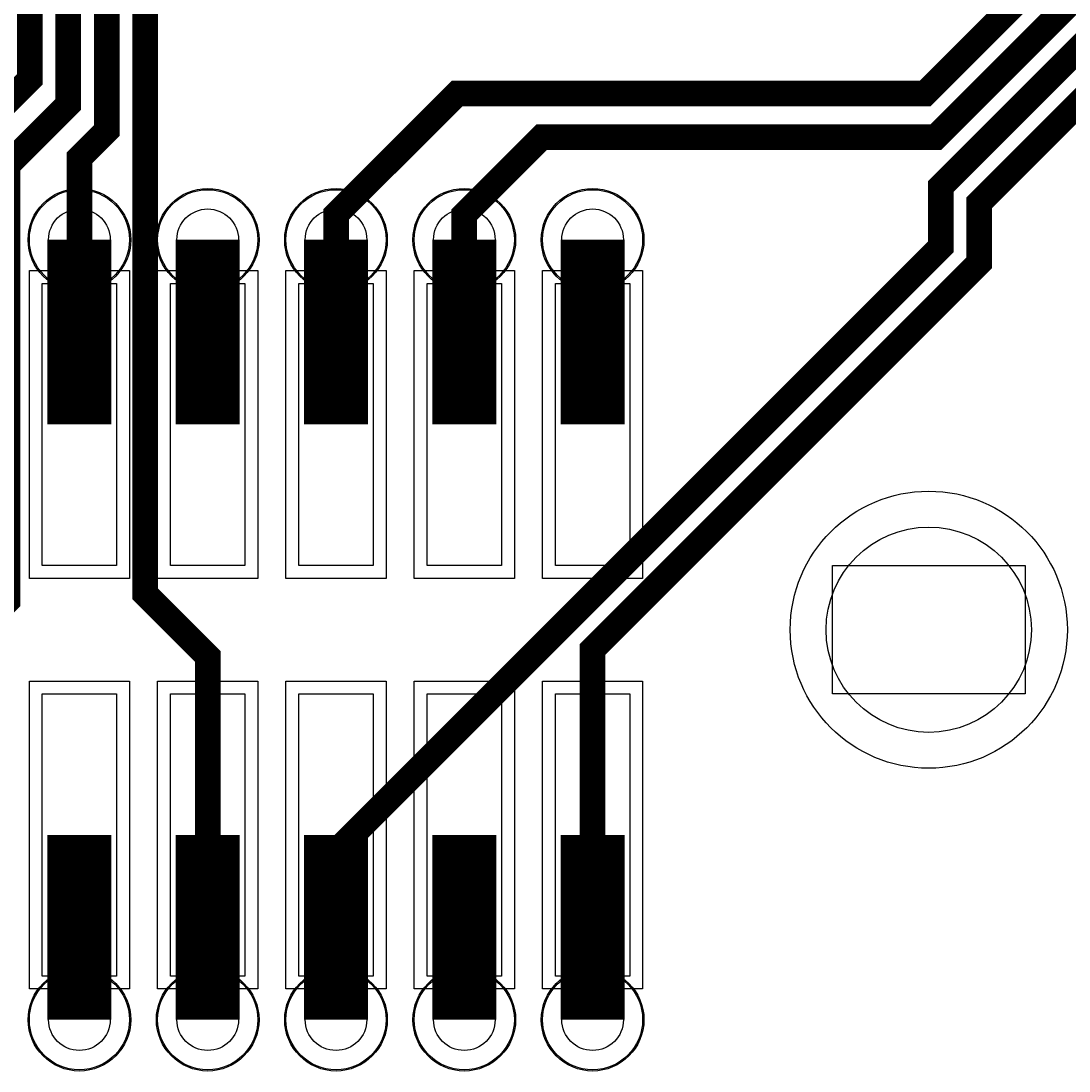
# Model space of a CAD drawing. Extents: x 0 to 3292, y 0 to 2151.
# Tile 37 of 50: x 2169 to 2577, y 15 to 424. Entities that reach past the tile are written whole.
import ezdxf

# ---------------------------------------------------------------- set-up
doc = ezdxf.new("R2010")
doc.units = 0
doc.layers.add('ETCH_BOTTOM', color=1, linetype='CONTINUOUS')
doc.layers.add('ETCH_TOP', color=4, linetype='CONTINUOUS')

# ---------------------------------------------------------------- blocks, each defined once
blk = doc.blocks.new('VIA_C10H24')
at = {"layer": 'ETCH_BOTTOM'}
for radius in [19.5, 19.5, 12]:
    blk.add_circle((0, 0), radius, dxfattribs=at)
at = {"layer": 'ETCH_TOP'}
for radius in [19.5, 19.5, 12]:
    blk.add_circle((0, 0), radius, dxfattribs=at)
blk = doc.blocks.new('FIGURE_CIRCLE')
blk.add_circle((0, 0), 0.5)
blk = doc.blocks.new('29X110')
at = {"layer": 'ETCH_TOP'}
for points in [[(-19.5, -60), (-19.5, 60), (19.5, 60), (19.5, -60)], [(-19.5, -60), (-19.5, 60), (19.5, 60), (19.5, -60)], [(-14.5, -55), (-14.5, 55), (14.5, 55), (14.5, -55)]]:
    blk.add_lwpolyline(points, close=True, dxfattribs=at)
blk = doc.blocks.new('PAD80CIR50D')
at = {"layer": 'ETCH_BOTTOM'}
for radius in [54, 54, 40]:
    blk.add_circle((0, 0), radius, dxfattribs=at)
at = {"layer": 'ETCH_TOP'}
for radius in [54, 54, 40]:
    blk.add_circle((0, 0), radius, dxfattribs=at)
blk = doc.blocks.new('PLC_SHF-125-01-X-D-SM-LC')
at = {"layer": 'ETCH_TOP'}
for name, p in [('29X110', (-600, 80)), ('29X110', (-550, 80)), ('29X110', (-500, 80)), ('29X110', (-450, 80)), ('29X110', (-400, 80)), ('PAD80CIR50D', (-731, 0)), ('29X110', (-600, -80)), ('29X110', (-550, -80)), ('29X110', (-500, -80)), ('29X110', (-450, -80)), ('29X110', (-400, -80))]:
    blk.add_blockref(name, p, dxfattribs=at)
blk = doc.blocks.new('FIGURE_SQUARE')
blk.add_lwpolyline([(-0.5, -0.5), (-0.5, 0.5), (0.5, 0.5), (0.5, -0.5)], close=True)

msp = doc.modelspace()

# ---------------------------------------------------------------- linework, layer by layer
at = {"layer": 'ETCH_BOTTOM', "const_width": 10}
for points in [[(3051.18, 1716.54), (3088.68, 1679.04), (3088.68, 1543.52), (3066.72, 1521.56), (3036.37, 1521.56), (2922.4, 1407.59), (2922.4, 733.87), (2542, 353.47), (2542, 329.99), (2391.34, 179.33), (2391.34, 35.01)], [(2972.81, 1638.06), (3009.94, 1600.93), (3009.94, 1543.52), (2892.4, 1425.98), (2892.4, 746.31), (2525.09, 379), (2371.49, 379), (2341.34, 348.85), (2341.34, 339.01)], [(3051.18, 1559.06), (2907.4, 1415.28), (2907.4, 740.09), (2527, 359.69), (2527, 336.21), (2291.34, 100.55), (2291.34, 35.01)], [(2972.44, 1559.06), (2877.4, 1464.02), (2877.4, 752.53), (2520.87, 396), (2338.49, 396), (2291.34, 348.85), (2291.34, 339.01)], [(2141.34, 339.01), (2141.34, 370.85), (2172, 401.51), (2172, 566), (2100, 638), (2100, 660)], [(2141.34, 35.01), (2141.34, 176.33), (2163.34, 198.33), (2163.34, 368.11), (2187, 391.77), (2187, 572.22), (2156.34, 602.88), (2156.34, 611.66), (2130, 638), (2130, 660)], [(2191.34, 339.01), (2191.34, 370.85), (2202, 381.51), (2202, 578.44), (2171.34, 609.1), (2171.34, 626.66), (2160, 638), (2160, 660)], [(2241.34, 35.01), (2241.34, 176.65), (2217, 200.99), (2217, 584.66), (2190, 611.66), (2190, 660)]]:
    msp.add_lwpolyline(points, dxfattribs=at)
at = {"layer": 'ETCH_TOP', "const_width": 25}
for points in [[(2191.34, 267.01), (2191.34, 339.01)], [(2241.34, 267.01), (2241.34, 339.01)], [(2291.34, 267.01), (2291.34, 339.01)], [(2341.34, 267.01), (2341.34, 339.01)], [(2391.34, 267.01), (2391.34, 339.01)], [(2191.34, 107.01), (2191.34, 35.01)], [(2241.34, 107.01), (2241.34, 35.01)], [(2291.34, 107.01), (2291.34, 35.01)], [(2341.34, 107.01), (2341.34, 35.01)], [(2391.34, 107.01), (2391.34, 35.01)]]:
    msp.add_lwpolyline(points, dxfattribs=at)

# ---------------------------------------------------------------- block references
at = {"rotation": 180}
msp.add_blockref('PLC_SHF-125-01-X-D-SM-LC', (1791.34, 187.01), dxfattribs=at)
at = {"layer": 'ETCH_TOP'}
for p in [(2241.34, 339.01), (2391.34, 339.01), (2291.34, 339.01), (2341.34, 339.01), (2191.34, 339.01), (2191.34, 35.01), (2341.34, 35.01), (2291.34, 35.01), (2391.34, 35.01), (2241.34, 35.01)]:
    msp.add_blockref('VIA_C10H24', p, dxfattribs=at)
at = {"layer": 'MANUFACTURING_NCDRILL_FIGURE'}
for name, p, xscale, yscale in [('FIGURE_CIRCLE', (2191.34, 339.01), 40, 40), ('FIGURE_CIRCLE', (2241.34, 339.01), 40, 40), ('FIGURE_CIRCLE', (2291.34, 339.01), 40, 40), ('FIGURE_CIRCLE', (2341.34, 339.01), 40, 40), ('FIGURE_CIRCLE', (2391.34, 339.01), 40, 40), ('FIGURE_SQUARE', (2522.34, 187.01), 75, 50), ('FIGURE_CIRCLE', (2191.34, 35.01), 40, 40), ('FIGURE_CIRCLE', (2241.34, 35.01), 40, 40), ('FIGURE_CIRCLE', (2291.34, 35.01), 40, 40), ('FIGURE_CIRCLE', (2341.34, 35.01), 40, 40), ('FIGURE_CIRCLE', (2391.34, 35.01), 40, 40)]:
    msp.add_blockref(name, p, dxfattribs=dict(at, xscale=xscale, yscale=yscale))

doc.saveas('drawing.dxf')
